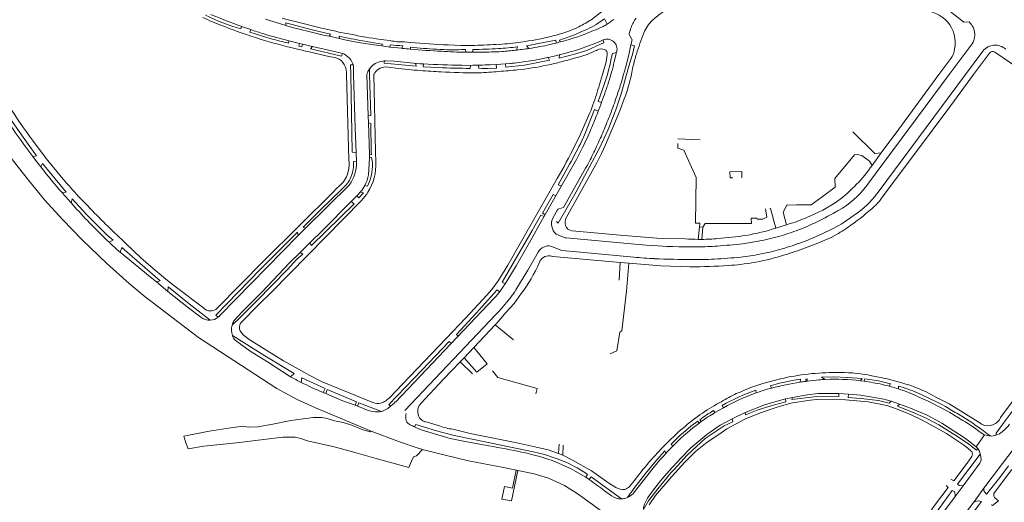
# Model space of a CAD drawing. Extents: x 145000 to 155000, y 457500 to 470000.
# Tile 173 of 196: x 153346 to 153784, y 462310 to 462524. Entities that reach past the tile are written whole.
import ezdxf

# ---------------------------------------------------------------- set-up
doc = ezdxf.new("R2010")
doc.units = 0
doc.header["$LTSCALE"] = 0.2
doc.header["$MEASUREMENT"] = 0
doc.layers.add('kant verharding', color=252, linetype='Continuous', lineweight=0)

msp = doc.modelspace()

# ---------------------------------------------------------------- linework, layer by layer
at = {"layer": 'kant verharding', "lineweight": 0}
for p, q in [((153444.46, 462520.29), (153444.83, 462521.42)), ((153444.83, 462521.42), (153448.85, 462520.02)), ((153455.38, 462524.59), (153464.49, 462521.82)), ((153610.55, 462524.58), (153609.76, 462524.02)), ((153483.75, 462517.03), (153488.38, 462516.01)), ((153488.31, 462517.07), (153488.38, 462516.01)), ((153583.45, 462517.23), (153584.84, 462517.59)), ((153617.43, 462518.3), (153617.95, 462519.99)), ((153618.76, 462515.51), (153617.55, 462517.47)), ((153465.76, 462514.03), (153465.77, 462515.08)), ((153470.63, 462513.87), (153471.85, 462513.58)), ((153471.85, 462513.58), (153476.35, 462512.53)), ((153476.35, 462512.53), (153488.7, 462509.66)), ((153510.9, 462513.27), (153510.88, 462512.26)), ((153510.88, 462512.26), (153516.17, 462511.68)), ((153516.65, 462512.8), (153516.17, 462511.68)), ((153545.92, 462512.97), (153548.6, 462512.96)), ((153567.67, 462512.41), (153567.18, 462510.93)), ((153569.13, 462514.43), (153571.04, 462514.73)), ((153595.22, 462511.34), (153599.33, 462512.82)), ((153599.33, 462512.82), (153601.79, 462513.75)), ((153601.79, 462513.75), (153604.37, 462514.79)), ((153605.75, 462515.4), (153604.37, 462514.79)), ((153618.19, 462513.29), (153617.16, 462508.85)), ((153618.76, 462515.51), (153618.19, 462513.29)), ((153759.92, 462500), (153769.2, 462512.51)), ((153467.3, 462511.89), (153470.33, 462511.15)), ((153470.33, 462511.15), (153472.51, 462510.64)), ((153489.68, 462509.39), (153489.6, 462509.42)), ((153520.02, 462512.21), (153520.07, 462511.32)), ((153544.55, 462511.15), (153544.67, 462509.96)), ((153547.7, 462509.93), (153547.71, 462511.19)), ((153593.41, 462510.74), (153595.22, 462511.34)), ((153610.74, 462505.87), (153611.72, 462509.75)), ((153611.72, 462509.75), (153611.82, 462510.14)), ((153615.72, 462503.02), (153617.16, 462508.85)), ((153774.84, 462510.46), (153767.11, 462500)), ((153777.83, 462509.58), (153770.76, 462500)), ((153794.69, 462500), (153780.16, 462509.97)), ((153494.59, 462503.91), (153494.7, 462500)), ((153542.9, 462504.15), (153546.66, 462504.09)), ((153546.65, 462502.76), (153546.66, 462504.09)), ((153550.39, 462502.78), (153550.35, 462504.18)), ((153558.18, 462504.48), (153555.43, 462504.4)), ((153558.18, 462504.48), (153562.3, 462504.72)), ((153564.39, 462504.92), (153562.3, 462504.72)), ((153565.14, 462503.61), (153570.81, 462504.18)), ((153570.3, 462505.61), (153572.38, 462505.92)), ((153572.38, 462505.92), (153575.47, 462506.47)), ((153605.54, 462500), (153606.84, 462504.59)), ((153755.3, 462500), (153760.57, 462507.15)), ((153491.54, 462500), (153491.51, 462501)), ((153492.6, 462462.04), (153491.54, 462500)), ((153500.64, 462500.12), (153500.6, 462500)), ((153501.14, 462481.69), (153500.6, 462499.99)), ((153501.71, 462502.48), (153501.66, 462502.4)), ((153501.78, 462500), (153501.71, 462502.48)), ((153503.82, 462500.13), (153503.75, 462500)), ((153509.07, 462503.38), (153513.49, 462502.88)), ((153549.26, 462500.77), (153551.61, 462500.8)), ((153568.9, 462502.25), (153570.77, 462502.45)), ((153605.54, 462500), (153604.2, 462495.54)), ((153608.43, 462497.33), (153609.26, 462500)), ((153609.26, 462500), (153609.58, 462501.12)), ((153613.9, 462496.66), (153614.89, 462500)), ((153614.89, 462500), (153615.72, 462503.02)), ((153767.11, 462500), (153728.63, 462448.25)), ((153501.24, 462478.55), (153501.14, 462481.69)), ((153501.77, 462464.41), (153501.24, 462478.55)), ((153648.94, 462470.9), (153639.12, 462471.33)), ((153495.8, 462465.09), (153495.95, 462461.08)), ((153501.82, 462463.23), (153501.77, 462464.41)), ((153729.64, 462465.11), (153725.52, 462459.57)), ((153495.95, 462461.08), (153494.69, 462461.32)), ((153501.82, 462463.23), (153502.72, 462463.13)), ((153597.96, 462458.34), (153598.77, 462459.72)), ((153598.77, 462459.72), (153599.53, 462461.14)), ((153724.68, 462458.44), (153725.52, 462459.57)), ((153492.85, 462450.94), (153473.28, 462431.65)), ((153486.48, 462448.6), (153488.95, 462451.04)), ((153364.85, 462447.48), (153366.74, 462447.64)), ((153485.86, 462447.99), (153486.48, 462448.6)), ((153485.86, 462447.99), (153486.48, 462448.6)), ((153500.88, 462450.27), (153499.63, 462450.53)), ((153369.33, 462444.66), (153368.85, 462442.93)), ((153368.85, 462442.93), (153370.6, 462440.98)), ((153493.54, 462443.42), (153496.07, 462445.94)), ((153583.5, 462436.3), (153585.44, 462439.79)), ((153709.41, 462438.82), (153709.95, 462439.14)), ((153709.95, 462439.14), (153710.48, 462439.48)), ((153719.5, 462438.7), (153712.72, 462434.05)), ((153687.43, 462433.09), (153689.13, 462433.63)), ((153711.81, 462433.46), (153712.72, 462434.05)), ((153473.28, 462431.65), (153470.02, 462428.4)), ((153648.65, 462432.15), (153648.04, 462426.62)), ((153648.65, 462432.15), (153650.2, 462431.98)), ((153649.77, 462426.62), (153650.2, 462431.98)), ((153687.43, 462433.09), (153682.68, 462431.59)), ((153470.02, 462428.4), (153435.13, 462392.72)), ((153470.83, 462420.78), (153475.17, 462425.06)), ((153648.04, 462426.62), (153649.77, 462426.62)), ((153390.68, 462420.95), (153389.4, 462421.99)), ((153619.49, 462418.72), (153594.1, 462421)), ((153619.87, 462424.45), (153625.03, 462424.04)), ((153625.03, 462424.04), (153630.2, 462423.69)), ((153630.2, 462423.69), (153632.2, 462423.57)), ((153632.2, 462423.57), (153634.19, 462423.48)), ((153634.19, 462423.48), (153636.81, 462423.39)), ((153636.81, 462423.39), (153639.44, 462423.33)), ((153612.89, 462408.52), (153613.33, 462416.38)), ((153617.25, 462416.03), (153613.33, 462416.38)), ((153411.98, 462403.42), (153406.94, 462407.64)), ((153562.11, 462406.79), (153563.31, 462408.72)), ((153558.77, 462402.11), (153559.9, 462403.58)), ((153559.9, 462403.58), (153560.83, 462404.86)), ((153557.31, 462400.38), (153513.4, 462354.08)), ((153557.31, 462400.38), (153558.05, 462401.24)), ((153558.05, 462401.24), (153558.77, 462402.11)), ((153560.54, 462395.88), (153562.81, 462398.5)), ((153562.81, 462398.5), (153563.67, 462399.55)), ((153452.35, 462397.5), (153444.35, 462389.34)), ((153558.02, 462393.1), (153559.29, 462394.48)), ((153559.29, 462394.48), (153560.54, 462395.88)), ((153434.33, 462391.95), (153434.39, 462392)), ((153517.5, 462350.42), (153558.02, 462393.1)), ((153548.2, 462378.52), (153557.65, 462388.51)), ((153557.65, 462388.51), (153565.87, 462381.85)), ((153440.71, 462383.79), (153440.73, 462383.72)), ((153548.2, 462378.52), (153543.87, 462373.92)), ((153542.08, 462372.04), (153543.87, 462373.92)), ((153542.08, 462372.04), (153547.65, 462366.74)), ((153466.09, 462365.67), (153466.52, 462365.45)), ((153468.22, 462366.85), (153466.52, 462365.45)), ((153471.29, 462362.93), (153471.56, 462364.97)), ((153693.68, 462364.42), (153693.5, 462363.01)), ((153696.64, 462363.46), (153696.18, 462363.4)), ((153721.11, 462364.65), (153720.39, 462363.65)), ((153722.07, 462363.43), (153720.39, 462363.65)), ((153722.07, 462363.43), (153722.25, 462364.46)), ((153722.07, 462363.43), (153724.93, 462362.98)), ((153673.77, 462359.41), (153673.93, 462358.27)), ((153680.76, 462360.4), (153678.2, 462359.73)), ((153733.8, 462362.26), (153733.2, 462361.23)), ((153737.36, 462361.29), (153737.28, 462360.03)), ((153481.06, 462358.47), (153480.78, 462358.59)), ((153482.26, 462357.96), (153481.06, 462358.47)), ((153686.93, 462355.57), (153690.07, 462356.24)), ((153710.8, 462357.95), (153714.99, 462357.65)), ((153734.05, 462354.51), (153737.82, 462353.2)), ((153746.13, 462356.54), (153750.27, 462354.68)), ((153496.45, 462352.38), (153495.31, 462352.86)), ((153499.55, 462351.09), (153496.45, 462352.38)), ((153654.94, 462350.4), (153655.55, 462349.47)), ((153659.39, 462351.68), (153655.55, 462349.47)), ((153659.39, 462351.68), (153658.78, 462352.65)), ((153759.66, 462351.34), (153758.18, 462352.23)), ((153517.91, 462346.74), (153518.08, 462345.88)), ((153649.5, 462345.47), (153648.86, 462346.33)), ((153663.31, 462346.67), (153668.96, 462349.52)), ((153526.41, 462345.45), (153532.92, 462343.53)), ((153649.5, 462345.47), (153648.52, 462344.77)), ((153771.86, 462334.2), (153775.65, 462339.61)), ((153586.19, 462335.36), (153585.88, 462331.23)), ((153588, 462335.03), (153587.85, 462330.59)), ((153636.77, 462334.47), (153636.02, 462335.4)), ((153638.13, 462335.84), (153636.77, 462334.47)), ((153771.86, 462334.2), (153772.57, 462333.52)), ((153791.15, 462336.82), (153783.58, 462326.8)), ((153585.88, 462331.23), (153587.85, 462330.59)), ((153783.58, 462326.8), (153775.36, 462315.82)), ((153598.89, 462321.98), (153598.12, 462320.72)), ((153599.61, 462319.65), (153598.12, 462320.72)), ((153599.61, 462319.65), (153600.48, 462320.86)), ((153600.48, 462320.86), (153614, 462311.1)), ((153619.76, 462314.18), (153625.22, 462321.23)), ((153617.48, 462316.57), (153619.8, 462319.3)), ((153766.07, 462316.81), (153762.58, 462312.11)), ((153775.36, 462315.82), (153770.82, 462309.6)), ((153606.43, 462314.68), (153609.49, 462312.42))]:
    msp.add_line(p, q, dxfattribs=at)
at = {"layer": 'kant verharding', "lineweight": 0, "flags": 128}
for points in [[(153768.73, 462523.47), (153766.36, 462523.34), (153762.25, 462526.57), (153701.35, 462575.18), (153700.99, 462577.62)], [(153600.53, 462524.43), (153602.41, 462525.79), (153605.83, 462528.49)], [(153462.92, 462525.13), (153464.38, 462524.7), (153470.98, 462522.98), (153479.21, 462520.96), (153485.15, 462519.55), (153485.24, 462519.59), (153486.73, 462519.25)], [(153483.75, 462517.03), (153484.34, 462518.04), (153476.3, 462519.96), (153464.44, 462522.96), (153464.49, 462521.82)], [(153601.7, 462521.67), (153602.64, 462522.25), (153606.33, 462524.87), (153607.56, 462522.45)], [(153448.85, 462520.02), (153448.42, 462518.86), (153458.03, 462515.94)], [(153486.73, 462519.25), (153488.16, 462518.93), (153494.98, 462517.62)], [(153586.64, 462514.5), (153586.33, 462515.37), (153593, 462517.73)], [(153470.63, 462513.87), (153470.34, 462512.71), (153471.63, 462512.41), (153471.85, 462513.58)], [(153476.35, 462512.53), (153475.43, 462511.46), (153489.34, 462508.15), (153489.68, 462509.39)], [(153498.83, 462514.96), (153503.7, 462514.14), (153507.51, 462513.55), (153507.21, 462512.74)], [(153508.18, 462515.4), (153510.98, 462515.2), (153510.95, 462515.09)], [(153517.37, 462514.51), (153519.99, 462514.32), (153519.93, 462514.26)], [(153536.75, 462513.17), (153542.38, 462512.99), (153545.92, 462512.97)], [(153572.63, 462511.6), (153571.66, 462512.83), (153584.7, 462515.29), (153584.93, 462514.06)], [(153586.38, 462508.8), (153586.27, 462507.36), (153593.07, 462509.07), (153598.53, 462510.72), (153604.94, 462513.71)], [(153604.94, 462513.71), (153606.07, 462514.17), (153605.75, 462515.4)], [(153618.89, 462508.91), (153619.73, 462512.78), (153618.19, 462513.29)], [(153611.72, 462509.75), (153609.9, 462509.35), (153609.23, 462506.54)], [(153616.22, 462500), (153617.7, 462505.23), (153618.89, 462508.91)], [(153494.5, 462504.26), (153493.24, 462504.26), (153493.48, 462500)], [(153508.36, 462506.08), (153508.3, 462505), (153522.6, 462503.71), (153522.18, 462505.02)], [(153508.36, 462506.08), (153508.99, 462506.18), (153512.92, 462505.89), (153519.92, 462505.22), (153524.33, 462504.84), (153525.79, 462504.76)], [(153525.79, 462504.76), (153525.66, 462503.51), (153532.52, 462503.13)], [(153555.84, 462502.77), (153558.24, 462502.91), (153558.18, 462504.48)], [(153562.3, 462504.72), (153562.45, 462503.36), (153565.14, 462503.61)], [(153570.81, 462504.18), (153581.94, 462506.46), (153581.32, 462507.64)], [(153609.23, 462506.54), (153609.06, 462505.21), (153608.09, 462501.4), (153607.66, 462500)], [(153493.48, 462500), (153494.06, 462465.46), (153495.8, 462465.09)], [(153494.7, 462500), (153495.39, 462476.26), (153495.8, 462465.09)], [(153501.78, 462500), (153502.31, 462481.76), (153501.14, 462481.69)], [(153504.59, 462461.1), (153504.45, 462465.56), (153503.75, 462500)], [(153616.22, 462500), (153613.92, 462491.88), (153611.5, 462484.36), (153608.03, 462475.47), (153604.11, 462467.2), (153599.93, 462459.26), (153593.75, 462447.73), (153585.78, 462433.76), (153584.98, 462434.61)], [(153607.66, 462500), (153606.31, 462495.58), (153603.51, 462488.02), (153605.02, 462487.51)], [(153723.21, 462450.66), (153723.97, 462451.62), (153759.92, 462500)], [(153770.76, 462500), (153760.56, 462486.17), (153744.42, 462464.6), (153731.89, 462447.75), (153729.42, 462444.48)], [(153729.64, 462465.11), (153737.45, 462475.68), (153755.3, 462500)], [(153125.26, 462309.09), (153126.61, 462310.59), (153139.43, 462322.38), (153201.11, 462379.4), (153244.95, 462420.18), (153288.2, 462460.03), (153317.95, 462487.32), (153319.77, 462488.47), (153321.9, 462488.75), (153323.83, 462488.42), (153325.67, 462487.32), (153327.11, 462485.4), (153332.31, 462477.17), (153337.3, 462469.93), (153343.3, 462461.47), (153349.93, 462452.92), (153357.06, 462444.18), (153365.05, 462435.42), (153373.83, 462426.34), (153384.8, 462415.83), (153394.7, 462406.95), (153401.81, 462401.06)], [(153615.19, 462489.17), (153613.28, 462483.79), (153606.83, 462468.77), (153605.03, 462464.85), (153603.12, 462461.04), (153589.27, 462436.22)], [(153599.91, 462482.98), (153594.94, 462471.85), (153593.18, 462468.35)], [(153603.58, 462483.68), (153602, 462484.43), (153597.63, 462473.52), (153596.29, 462470.55)], [(153341.5, 462477.91), (153342.41, 462479.49), (153346.74, 462473.21), (153353.55, 462463.86), (153351.85, 462463.45)], [(153501.24, 462478.55), (153502.3, 462478.27), (153502.55, 462465.54), (153502.6, 462464.29), (153501.77, 462464.41)], [(153729.64, 462465.11), (153726.76, 462464.9), (153717.04, 462474.54)], [(153351.65, 462470.74), (153357.83, 462462.6), (153363.84, 462455.24)], [(153639.06, 462469.26), (153639.05, 462467.25), (153641.68, 462466.32), (153647.27, 462454.23), (153646.86, 462433.9), (153648.83, 462433.84), (153648.65, 462432.15)], [(153596.65, 462467.55), (153593.87, 462462.23), (153577.67, 462433.56)], [(153687.43, 462433.09), (153685.99, 462438.76), (153687.57, 462441.82), (153687.95, 462441.9), (153691.83, 462441.93), (153693.95, 462441.95), (153697.82, 462441.99), (153698.39, 462441.99), (153703.33, 462445.57), (153703.87, 462445.96), (153709.17, 462449.8), (153709.01, 462453.71), (153717.78, 462464.26), (153718.97, 462464.4), (153721, 462464), (153724.43, 462461.4), (153725.52, 462459.57)], [(153351.85, 462463.45), (153353.04, 462461.86), (153355.38, 462458.9)], [(153355.38, 462458.9), (153356.1, 462460.47), (153358.33, 462457.67), (153363.83, 462450.98), (153366.74, 462447.64)], [(153501.31, 462455.36), (153501.83, 462462.92), (153501.82, 462463.23)], [(153590.8, 462460.05), (153585.75, 462450.9), (153587.24, 462450.49)], [(153586.06, 462440.28), (153588.07, 462440.85), (153597.96, 462458.34)], [(153667.47, 462454.09), (153667.58, 462454.1), (153667.52, 462456.85), (153662.25, 462456.73), (153662.31, 462453.98), (153663.58, 462454.01)], [(153585.28, 462453.66), (153563.28, 462415.14), (153559.07, 462408.09), (153556.24, 462404.29), (153553.94, 462401.7), (153544.67, 462391.69), (153535.96, 462382.45), (153516.43, 462362.13), (153510.89, 462356.31)], [(153433.98, 462395.97), (153454.73, 462417.06), (153485.86, 462447.99)], [(153489.25, 462448.85), (153480, 462439.82), (153472.16, 462432.06), (153473.28, 462431.65)], [(153496.07, 462445.94), (153496.98, 462445.1), (153499.15, 462447.33), (153497.82, 462447.68), (153497.81, 462447.78)], [(153496.07, 462445.94), (153496.74, 462446.59), (153497.81, 462447.78)], [(153584.72, 462446.03), (153583.52, 462446.61), (153578.77, 462438.26), (153579.94, 462437.54)], [(153369.33, 462444.66), (153375.78, 462437.62), (153384.92, 462428.51), (153387.59, 462426.2), (153385.85, 462425.32)], [(153452.35, 462397.5), (153458.18, 462403.06), (153498.23, 462443.97)], [(153475.17, 462425.06), (153480.94, 462430.76), (153493.54, 462443.42)], [(153493.54, 462443.42), (153494.89, 462442.37), (153475.87, 462423.92), (153475.17, 462425.06)], [(153697.77, 462436.92), (153703.55, 462439.65), (153709.06, 462442.91)], [(153650.2, 462431.98), (153651.15, 462433.74), (153671.78, 462433.62), (153671.75, 462436.07), (153674.18, 462436.09), (153674.39, 462435.68), (153676.85, 462435.64), (153678.62, 462436.54), (153678.06, 462440.25)], [(153680.04, 462440.34), (153680.29, 462440.4), (153682.68, 462431.59)], [(153579.48, 462436.74), (153578.11, 462437.43), (153574.2, 462430.56), (153560.8, 462407.61), (153562.11, 462406.79)], [(153577.67, 462433.56), (153574.12, 462427.25), (153567.05, 462414.88), (153563.31, 462408.72)], [(153434.33, 462391.95), (153433.36, 462392.89), (153453.26, 462413.37), (153469.72, 462429.85), (153470.02, 462428.4)], [(153584.93, 462428.98), (153588.82, 462427.37), (153589.35, 462427.26), (153619.87, 462424.45)], [(153591.94, 462430.44), (153603.6, 462429.44), (153613.42, 462428.53), (153624.28, 462427.61), (153629.64, 462427.22), (153642.31, 462426.87)], [(153393.29, 462424.84), (153399.98, 462418.47), (153404.46, 462414.5), (153411.03, 462408.89), (153415.25, 462405.61), (153427.79, 462396.1)], [(153709.75, 462428.77), (153707.39, 462427.44), (153700.66, 462424.56), (153692.33, 462421.57)], [(153390.68, 462420.95), (153391.53, 462422.93), (153399.45, 462415.96), (153408.59, 462408.12), (153406.94, 462407.64)], [(153406.94, 462407.64), (153404.13, 462410), (153390.68, 462420.95)], [(153470.83, 462420.78), (153472.05, 462420.03), (153469.43, 462417.8), (153465.2, 462413.14), (153451.63, 462399.26)], [(153454.03, 462403.3), (153466.18, 462416.2), (153470.83, 462420.78)], [(153566.29, 462403.13), (153566.96, 462404.17), (153572.27, 462412.91), (153576.86, 462420.97)], [(153582.56, 462423.64), (153587.42, 462421.64), (153594.1, 462421)], [(153613.33, 462416.38), (153598.31, 462417.66), (153583.32, 462419.06), (153582.15, 462419.22)], [(153617.25, 462416.03), (153616.25, 462403.57), (153614.14, 462385.84), (153613.27, 462385.35), (153611.95, 462377.04), (153608.99, 462375.59)], [(153644.61, 462414.37), (153631.49, 462414.78), (153617.25, 462416.03)], [(153411.98, 462403.42), (153412.18, 462405.44), (153421.51, 462397.98), (153430.87, 462390.62)], [(153426.59, 462391.96), (153421.12, 462396.14), (153411.98, 462403.42)], [(153454.03, 462403.3), (153445.08, 462394.38), (153441.4, 462390.36)], [(153559.61, 462403.2), (153558.53, 462404.16), (153555.91, 462401.13), (153549.32, 462393.79), (153540.52, 462384.29), (153541.33, 462383.52)], [(153401.81, 462401.06), (153425.54, 462382.92), (153460.44, 462360.17), (153469.51, 462355.32), (153477.65, 462351.57), (153502.56, 462341.22)], [(153440.55, 462388.47), (153444.23, 462391.84), (153451.63, 462399.26)], [(153569.36, 462402.45), (153566.23, 462398.11), (153562.68, 462394.22), (153558.42, 462389.32), (153557.65, 462388.51)], [(153444.21, 462385.85), (153445.4, 462384.2), (153447.72, 462382.33)], [(153468.22, 462366.85), (153455.1, 462374.77), (153440.71, 462383.79)], [(153441.92, 462381.68), (153448.69, 462376.91), (153456.37, 462372.09), (153466.09, 462365.67)], [(153503.21, 462353.94), (153480.7, 462363.24), (153475.23, 462365.95), (153471.46, 462368.02), (153463.53, 462372.56), (153459.22, 462375.27), (153456.02, 462377.18), (153447.72, 462382.33)], [(153538.23, 462380.26), (153537.3, 462381.11), (153525.14, 462368.48), (153510.43, 462353.1), (153511.18, 462352.38)], [(153543.87, 462373.92), (153549.56, 462367.47), (153554.08, 462371.19), (153548.2, 462378.52)], [(153782.79, 462347.36), (153805.78, 462378.05), (153805.14, 462378.83)], [(153542.08, 462372.04), (153534.74, 462364.33), (153524.58, 462353.49)], [(153808.64, 462373.26), (153808.01, 462374.99), (153807.24, 462375.51), (153797.74, 462363.07), (153784.79, 462345.86), (153780.8, 462340.31), (153780.69, 462339.38)], [(153575.83, 462357.9), (153576.45, 462360.21), (153558.84, 462365.17), (153556.47, 462368.05)], [(153481.06, 462358.47), (153481.97, 462360.25), (153471.56, 462364.97)], [(153671.95, 462360.81), (153676.89, 462362.47), (153684.84, 462364.51)], [(153693.68, 462364.42), (153690.88, 462363.97), (153684.35, 462362.61), (153680.37, 462361.46), (153680.76, 462360.4)], [(153696.18, 462363.4), (153696, 462364.43), (153696.57, 462364.49), (153696.64, 462363.46)], [(153721.11, 462364.65), (153714.54, 462365.18), (153708.23, 462365.34), (153703.06, 462365.19), (153704.7, 462364.23)], [(153733.8, 462362.26), (153728.38, 462363.59), (153722.25, 462364.46)], [(153723.98, 462366.22), (153732.25, 462364.48), (153738.84, 462362.68)], [(153495.31, 462352.86), (153495.91, 462354.32), (153482.9, 462359.75), (153482.26, 462357.96)], [(153495.31, 462352.86), (153489.37, 462354.89), (153482.26, 462357.96)], [(153769.69, 462332.37), (153768.22, 462333.67), (153766.23, 462335.11), (153758.63, 462340.14), (153753.04, 462343.35), (153747.51, 462346.24), (153742.32, 462348.8), (153736.74, 462350.95), (153732.07, 462352.61), (153723.74, 462354.29), (153713.72, 462355.11), (153700.69, 462355.27), (153696.87, 462354.84), (153689.34, 462353.67), (153683.79, 462351.98), (153675.4, 462349.18), (153668.87, 462346.52), (153660.94, 462342.22), (153657.36, 462339.77), (153652.07, 462336.36), (153646.87, 462332.14), (153642.21, 462327.38), (153636.42, 462321.03), (153629.16, 462312.53), (153626.25, 462308.45)], [(153668.96, 462349.52), (153678.09, 462353.14), (153686.93, 462355.57)], [(153686.93, 462355.57), (153687.11, 462354.35), (153680.46, 462352.53), (153674.38, 462350.63), (153669.16, 462348.46), (153668.96, 462349.52)], [(153710.8, 462357.95), (153710.68, 462356.64), (153709.53, 462356.75), (153700.85, 462356.65), (153689.8, 462355.25), (153690.07, 462356.24)], [(153690.07, 462356.24), (153696.72, 462357.4), (153701.45, 462357.95), (153710.3, 462357.98), (153710.8, 462357.95)], [(153734.05, 462354.51), (153733.22, 462353.64), (153728.42, 462354.89), (153720.48, 462355.78), (153714.87, 462356.27), (153714.99, 462357.65)], [(153714.99, 462357.65), (153720.49, 462357.25), (153730.83, 462355.45), (153734.05, 462354.51)], [(153753.91, 462356.43), (153759.88, 462353.36), (153773.55, 462344.86)], [(153496.45, 462352.38), (153496.99, 462353.8), (153507.12, 462350.04)], [(153511.18, 462352.38), (153509.9, 462351.34), (153507.52, 462350.12), (153507.12, 462350.04)], [(153513.23, 462354.26), (153512.73, 462353.75), (153511.18, 462352.38)], [(153772.57, 462333.52), (153772.08, 462332.72), (153767.97, 462335.85), (153762.45, 462339.63), (153755.29, 462343.97), (153749.95, 462346.82), (153744.58, 462349.26), (153736.9, 462352.35), (153737.82, 462353.2)], [(153737.82, 462353.2), (153742.68, 462351.43), (153750.05, 462348.35), (153756.54, 462344.84), (153767.17, 462337.96), (153771.86, 462334.2)], [(153502.56, 462341.22), (153502.18, 462340.92), (153499.27, 462341.72), (153493.48, 462344.09), (153490.06, 462345.11), (153486.18, 462345.77), (153482.93, 462346.79), (153480.59, 462347.37), (153476.87, 462347.33), (153466.69, 462346.03), (153458.7, 462344.34), (153452, 462343.08), (153447.84, 462343.02), (153445.29, 462343.46)], [(153623.72, 462306.28), (153623.74, 462307.22), (153624.22, 462308.72), (153625.6, 462311.4), (153627.71, 462314.54), (153631.37, 462319.08), (153635.16, 462323.55), (153640.33, 462329.22), (153644.83, 462333.73), (153651.98, 462339.77), (153657.85, 462343.94), (153663.31, 462346.67)], [(153663.31, 462346.67), (153663.51, 462345.34), (153659.67, 462343.53), (153651.25, 462337.95), (153647.39, 462334.44), (153643.25, 462330.47), (153637.43, 462324.08), (153636, 462322.62), (153630.08, 462315.59), (153625.93, 462310.18), (153623.72, 462306.28)], [(153644.87, 462343.39), (153647.91, 462345.68), (153648.52, 462344.77)], [(153445.29, 462343.46), (153439.95, 462342.74), (153430.36, 462341.25), (153419.11, 462339.04), (153419.99, 462336.07), (153421.02, 462333.35), (153427.92, 462334.55)], [(153521.82, 462343.1), (153522.34, 462344.2), (153531.66, 462341.36), (153539.52, 462339.32), (153548.17, 462337.45), (153574.65, 462332.07), (153579.72, 462330.82), (153585.37, 462328.94), (153589.68, 462327.24), (153594.22, 462324.85), (153597.67, 462322.84), (153598.89, 462321.98)], [(153525.21, 462341.7), (153537.73, 462338.02), (153544.39, 462336.55), (153554.92, 462334.62)], [(153585.88, 462331.23), (153581.3, 462332.88), (153575.41, 462334.25), (153567.34, 462336.01), (153546.57, 462340.2), (153538.84, 462342.06)], [(153427.92, 462334.55), (153442.55, 462336.08), (153463.13, 462338.58), (153468.69, 462338.51), (153471.22, 462337.97), (153474.21, 462336.98)], [(153474.21, 462336.98), (153486.01, 462334.25), (153495.75, 462331.63), (153504.16, 462329.13), (153519.25, 462325.09), (153520.49, 462327.93), (153521.4, 462329.8), (153522.68, 462330.31), (153525.3, 462333.12)], [(153502.56, 462341.22), (153515.08, 462336.51), (153523.01, 462333.83), (153525.3, 462333.12)], [(153525.3, 462333.12), (153535.43, 462330.48), (153545.9, 462328.07), (153561.49, 462324.99)], [(153624.63, 462322.39), (153629.55, 462328.3), (153633.24, 462332.46), (153633.75, 462331.34)], [(153772.57, 462333.52), (153773.36, 462332.28), (153773.73, 462331.04)], [(153587.85, 462330.59), (153592.2, 462328.32), (153600.64, 462323.51), (153608.36, 462318.11), (153611.49, 462316.08)], [(153760.57, 462319.78), (153762.01, 462319.17), (153767.9, 462327.04), (153769.97, 462329.94), (153770.32, 462331.08), (153769.94, 462332.15), (153769.69, 462332.37)], [(153766.07, 462316.81), (153764.29, 462317.04), (153763.53, 462317.57), (153773.73, 462331.04)], [(153773.73, 462331.04), (153773.93, 462329.91), (153774.1, 462328.33), (153773.59, 462327.03), (153766.07, 462316.81)], [(153567.04, 462323.85), (153565.37, 462315.86), (153561.86, 462316.59), (153560.71, 462311), (153565, 462310.14), (153567.83, 462323.68)], [(153561.49, 462324.99), (153575.09, 462322.18), (153581.5, 462320.24), (153588.57, 462316.98), (153594.26, 462313.52), (153601.05, 462308.63), (153604.07, 462306.35), (153604.76, 462305.83), (153618.93, 462295.19), (153634.52, 462283.83), (153644.54, 462276.38)], [(153584.85, 462327.43), (153591.3, 462324.65), (153598.12, 462320.72)], [(153775.36, 462315.82), (153775.29, 462315.07), (153775.43, 462314.37), (153776.48, 462313.15), (153782.47, 462320.66), (153786.25, 462325.73)], [(153781.03, 462310.84), (153780.06, 462311.63), (153779.7, 462312.34), (153779.82, 462313.4), (153782.24, 462316.88), (153787.79, 462324.17)], [(153733.57, 462283.52), (153734.6, 462282.7), (153738.46, 462288.15), (153746.21, 462298.16), (153753.81, 462308.66), (153759.43, 462316.1), (153758.53, 462316.96)], [(153739.26, 462280.92), (153737.51, 462281.09), (153736.75, 462281.55), (153742.72, 462289.74), (153753.55, 462304.09), (153761.27, 462314.83), (153762.35, 462314.14), (153762.58, 462312.11)], [(153762.58, 462312.11), (153742.99, 462285.86), (153739.26, 462280.92)], [(153778.6, 462308.41), (153779.15, 462308.13), (153781.82, 462310.2), (153781.03, 462310.84)], [(153770.82, 462309.6), (153757.41, 462291.9), (153730.52, 462256.18)], [(153733.08, 462254.92), (153739.79, 462264.03), (153749.95, 462277.67), (153764.07, 462296.44), (153774.26, 462309.86), (153772.94, 462310.17), (153772.01, 462310.09), (153770.82, 462309.6)]]:
    msp.add_lwpolyline(points, dxfattribs=at)
at = {"layer": 'kant verharding', "lineweight": 0}
for centre, radius, start, end in [((153462.89, 462597.17), 79.97, 243.7156, 250.5788), ((153479.69, 462634.53), 119.55, 244.7864, 252.8609), ((153540.11, 462787.46), 282.58, 247.3178, 250.2963), ((153650.21, 462500.7), 32.45, 122.6002, 133.7235), ((153748.27, 462514.12), 14.29, 349.0015, 92.2288), ((153503.13, 462684.9), 176.31, 247.7269, 251.3636), ((153568.19, 462897.66), 389.89, 254.575, 257.4912), ((153569.28, 462576.88), 61.29, 284.7072, 294.8195), ((153541.86, 462642.15), 134.51, 292.3435, 296.4124), ((153565.2, 462579.42), 65.36, 297.1303, 302.7185), ((153597.33, 462537.66), 18.31, 293.6694, 299.0427), ((153595.48, 462541.35), 22.43, 298.5878, 304.0396), ((153595.84, 462541.17), 22.08, 303.5414, 309.0817), ((153634.58, 462515.03), 17.36, 159.0724, 163.3931), ((153632.82, 462515.7), 15.47, 154.2214, 159.0711), ((153635.87, 462514.33), 18.81, 149.7232, 154.4975), ((153635.08, 462514.84), 17.88, 144.9585, 149.8636), ((153636.85, 462513.79), 13.76, 131.1976, 159.7706), ((153763.58, 462517.76), 7.69, 316.9332, 47.966), ((153501.07, 462676.5), 167.69, 251.1122, 252.6298), ((153536.64, 462775.88), 270.5, 251.063, 252.3625), ((153524.55, 462753.34), 245.41, 253.4575, 256.1415), ((153532.8, 462712.25), 200.19, 257.1599, 260.2307), ((153539.87, 462744.47), 231.25, 258.8064, 262.1226), ((153556.88, 462616.73), 102.98, 277.8976, 284.9476), ((153567.55, 462595.5), 83.13, 287.6642, 290.1429), ((153553.01, 462636.12), 126.27, 289.9916, 292.0993), ((153552.65, 462638.07), 128.22, 291.9215, 293.9436), ((153618.42, 462518.03), 1.03, 164.6538, 212.5775), ((153739, 462472.32), 124, 158.1096, 162.7218), ((153527.87, 462758.98), 254.41, 252.4153, 256.2269), ((153487.42, 462617.86), 106.07, 253.9146, 258.2155), ((153512.66, 462693.36), 184.35, 255.2639, 256.8191), ((153538.18, 462746.49), 235.8, 257.8055, 262.4531), ((153525.83, 462641.61), 130.21, 261.7797, 263.4043), ((153520.34, 462593.91), 81.2, 263.3295, 267.399), ((153516.46, 462540.46), 25.96, 257.7538, 271.9975), ((153561.33, 463022.22), 509.64, 265.3405, 267.2349), ((153511.95, 463451.03), 938.78, 272.23737, 272.90653), ((153555.72, 462587.04), 75.57, 272.6366, 279.0991), ((153554.19, 462613.07), 99.76, 273.0857, 278.6151), ((153553.07, 462643.1), 132.95, 278.5547, 280.6525), ((153560.23, 462606.6), 95.76, 280.4739, 283.0723), ((153551.69, 462645.6), 135.68, 282.8633, 285.3099), ((153554.43, 462636.45), 126.13, 285.2042, 287.6986), ((153607.51, 462511.3), 4.47, 344.8988, 113.1827), ((153780.33, 462506.02), 7.06, 47.6721, 141.0433), ((153696.98, 463464.91), 980.32, 256.76316, 257.6481), ((153487.3, 462502.51), 7.28, 71.5953, 78.9301), ((153487.24, 462502.26), 7.54, 12.6411, 71.0903), ((153530.32, 462642.23), 131.32, 263.8165, 265.5212), ((153538.23, 462666.48), 155.34, 263.2711, 267.5412), ((153549, 462827.05), 317.06, 264.7643, 267.2436), ((153539.28, 462629.25), 118.22, 266.2555, 272.5535), ((153546.44, 462705.18), 195.23, 266.2725, 269.4814), ((153546.76, 462579.06), 69.14, 268.2739, 270.7778), ((153548.26, 462730.82), 220.89, 269.8539, 271.9937), ((153547.73, 462699.97), 188.77, 269.9944, 273.4845), ((153554.15, 462621.93), 111.88, 270.921, 273.3436), ((153548.09, 462673.47), 163.71, 274.4077, 276.5518), ((153549.05, 462667.77), 157.94, 276.4395, 278.662), ((153557.36, 462622.67), 117.51, 281.6498, 283.5976), ((153549.64, 462657.07), 152.75, 283.3791, 285.2112), ((153544.64, 462675.39), 174.97, 284.0753, 287.9868), ((153562.48, 462610.43), 104.37, 285.127, 287.2385), ((153576.15, 462566.28), 61.57, 291.4529, 296.2103), ((153605.04, 462507.13), 4.26, 71.6265, 113.4279), ((153605.75, 462509.41), 1.87, 344.002, 70.2105), ((153590.75, 462509.46), 16.81, 343.1739, 358.0744), ((153772.46, 462465.1), 158.13, 163.8253, 165.94), ((153754.84, 462511.95), 7.48, 320.0795, 355.7747), ((153779.2, 462508.57), 1.7, 55.4255, 143.6826), ((153485.5, 462501.99), 5.58, 26.4136, 71.5041), ((153482.24, 462500.19), 9.31, 4.9946, 27.4436), ((153508.38, 462498.04), 8.01, 112.5927, 146.3947), ((153511.84, 462482.02), 24.31, 98.2318, 105.5909), ((153547.09, 462862.98), 358.85, 266.5977, 269.3308), ((153544.05, 462706.57), 202.49, 270.7372, 273.2203), ((153551.13, 462637.69), 133.43, 275.7017, 276.5356), ((153553.81, 462625.24), 120.76, 275.9438, 277.8451), ((153554.84, 462626.44), 125, 277.3202, 283.5215), ((153529.5, 462752.57), 250.36, 280.582, 281.8927), ((153564, 462592.33), 89.7, 282.9265, 284.9819), ((153494.77, 462531.76), 118.83, 345.0556, 347.4168), ((153541.33, 462516.78), 78.86, 347.7134, 350.3135), ((153508.36, 462498.03), 8, 146.8375, 164.7949), ((153508.37, 462498.05), 5, 120.7545, 155.4907), ((153508.75, 462498.72), 4.67, 86.0558, 129.034), ((153539.36, 462709.73), 208.46, 262.8695, 265.8781), ((153544.38, 462743.04), 242.06, 265.2618, 267.4739), ((153547.49, 462800.28), 297.53, 267.1146, 269.8383), ((153547.3, 462703.22), 202.46, 266.1515, 270.5565), ((153553.5, 462692.75), 189.99, 269.0633, 270.7051), ((153533.66, 462803.99), 303.73, 273.3881, 275.054), ((153537.72, 462786.9), 286.36, 274.5468, 276.2503), ((153542.31, 462516.55), 77.86, 339.4125, 347.7276), ((153343.16, 462575.92), 273.14, 340.9004, 342.8848), ((153435.41, 462552.83), 181.71, 340.5333, 342.2167), ((153425.82, 462554.05), 196.64, 341.105, 343.0329), ((153283.77, 462605.68), 342.29, 339.0532, 340.6501), ((153376.52, 462570.89), 248.74, 339.1312, 341.1121), ((153474.31, 462532.6), 135.04, 338.4415, 340.0595), ((153666.24, 462697.71), 387.92, 213.1036, 215.81), ((153377.98, 462569.32), 241.31, 337.2315, 339.1202), ((153407.56, 462558.98), 215.49, 337.0511, 339.1492), ((153652.71, 462689.75), 376.47, 214.2438, 216.9492), ((153476.07, 462527.93), 134.85, 335.3586, 337.3172), ((153419.65, 462553.79), 202.33, 334.9072, 337.0703), ((153421.15, 462555.55), 194.68, 330.6251, 334.112), ((153481.17, 462525.15), 129.05, 333.4906, 335.5367), ((153410.56, 462557.12), 203.06, 329.3694, 334.0774), ((153416.52, 462555.12), 205.73, 332.8167, 334.9404), ((153479.22, 462460.33), 13.48, 345.2266, 7.2826), ((153479.48, 462460.57), 16.47, 324.2322, 1.7856), ((153477.19, 462460.84), 17.51, 345.6085, 1.5653), ((153481.28, 462460.03), 23.34, 327.7945, 2.6206), ((153486.85, 462459.87), 16.2, 352.4579, 11.6041), ((153600.23, 462652.28), 312.01, 218.3025, 221.0256), ((153562.48, 462622.4), 259.62, 220.0821, 224.5442), ((153481.43, 462459.16), 11.07, 312.8114, 348.1911), ((153481.52, 462459.25), 12.93, 320.3779, 347.7001), ((153484.96, 462458.35), 16.62, 331.9461, 349.6535), ((153483.49, 462459.08), 19.47, 342.1121, 356.0619), ((153679.35, 462489.8), 55.12, 314.0893, 325.3232), ((153470.43, 462470.53), 28.71, 310.9681, 317.1466), ((153484.43, 462458.53), 18.41, 333.3681, 342.8543), ((153507.89, 462569.3), 187.89, 220.4179, 222.2669), ((153485.22, 462458.05), 16.25, 320.7897, 332.428), ((153476.03, 462463.95), 29.87, 318.0147, 326.7977), ((153680.64, 462485.3), 51.04, 303.8425, 316.5737), ((153690.27, 462475.34), 41.16, 299.4014, 323.1562), ((153695.53, 462470.76), 40.03, 306.7831, 325.7806), ((153717.81, 462452.01), 13.84, 309.6936, 327.0461), ((153568.15, 462618.1), 265.33, 221.8773, 226.5993), ((153640.43, 462694.1), 365.48, 223.9823, 227.4528), ((153586.31, 462439.31), 0.998, 104.973, 151.1111), ((153628.48, 462582.54), 164.94, 295.6645, 299.3816), ((153643.34, 462534.62), 125.05, 305.6126, 311.7736), ((153588.66, 462433.51), 5.87, 151.5889, 230.6035), ((153594.12, 462434.21), 5.25, 157.5083, 195.2717), ((153670.58, 462495.34), 64.44, 286.7319, 294.9549), ((153662.02, 462512.37), 87.16, 290.6706, 295.7751), ((153649.97, 462543.7), 126.4, 294.671, 299.2893), ((153592.13, 462433.61), 3.17, 194.2822, 266.4793), ((153648, 462544.1), 117.73, 280.4993, 287.1324), ((153657.99, 462522.51), 98.07, 285.6658, 290.7773), ((153673.56, 462491.16), 72.12, 300.1138, 306.1945), ((153499.86, 462543.62), 164.29, 226.0572, 227.755), ((153647.94, 462490.29), 63.67, 264.9303, 270.0915), ((153649.31, 462509.46), 82.85, 270.3217, 275.233), ((153641.6, 462645.91), 222.78, 273.8751, 276.7742), ((153637.38, 462663.54), 237.38, 274.7086, 277.7659), ((153657.22, 462514.97), 90.92, 276.7319, 281.2721), ((153651.7, 462543.91), 120.38, 281.157, 285.7979), ((153654.2, 462531.45), 113.45, 285.4648, 290.1672), ((153651.18, 462540.63), 123.11, 290.0144, 294.7563), ((153581.64, 462418.2), 5.52, 80.3415, 149.8562), ((153644.97, 462590.47), 167.24, 268.1049, 271.0572), ((153645.08, 462593.18), 169.94, 271.0047, 273.9079), ((153654.35, 462530.63), 112.61, 280.8488, 285.5038), ((153625.54, 462617.93), 207.41, 286.1725, 288.7857), ((153501.02, 462451.61), 84.19, 324.2694, 335.0683), ((153581.48, 462415), 4.27, 80.9009, 164.7736), ((153633.15, 462541.3), 123.34, 263.6446, 265.7889), ((153633.95, 462547.7), 129.78, 265.6401, 267.678), ((153648.64, 462890.43), 472.83, 267.5821, 269.6099), ((153646.91, 462578.9), 161.29, 269.4719, 272.9439), ((153645.23, 462619.81), 202.24, 272.8253, 276.2208), ((153654.12, 462525.03), 110.3, 276.6498, 283.8721), ((153656.5, 462518.59), 100.39, 276.0838, 280.937), ((153663.3, 462483.16), 67.46, 284.8266, 287.2465), ((153642.85, 462679.11), 264.75, 270.3813, 274.0491), ((153658.91, 462478.52), 63.55, 272.3764, 277.2182), ((153514.33, 462437.39), 56.74, 325.0252, 327.3611), ((153524.4, 462431.16), 50.4, 323.6877, 326.2098), ((153522.84, 462431.99), 52.15, 321.5291, 323.9667), ((153430.95, 462399.1), 4.36, 223.5436, 314.0312), ((153430.42, 462396.68), 6.08, 230.9214, 274.2441), ((153430.54, 462396.62), 6.01, 273.1733, 309.0328), ((153430.45, 462396.8), 6.21, 309.4023, 318.9529), ((153446.98, 462386.72), 6.67, 146.8425, 164.7273), ((153447.53, 462386.37), 7.29, 163.2499, 200.758), ((153447.23, 462387.47), 3.43, 147.134, 208.273), ((153447.62, 462386.36), 7.38, 201.0234, 219.3667), ((153521.28, 462463.64), 112.43, 240.8488, 243.6015), ((153708.45, 462266.06), 101.24, 89.361, 103.4831), ((153702.79, 462308.85), 54.95, 96.91, 99.728), ((153711.01, 462260.68), 103.78, 95.0382, 97.9602), ((153706.31, 462315.02), 49.24, 91.8736, 95.1443), ((153709.27, 462275.5), 88.85, 82.8092, 92.9508), ((153711.45, 462294.83), 72.49, 80.0463, 91.4789), ((153531.02, 462481.14), 132.44, 243.1958, 247.709), ((153702.29, 462276.2), 87.96, 108.9175, 119.6416), ((153582.74, 462564.84), 222.67, 291.6933, 293.6172), ((153702.97, 462280.61), 82.91, 107.3825, 110.4998), ((153712.53, 462237.81), 126.64, 98.6411, 104.5267), ((153713.82, 462290.02), 73.8, 74.7785, 81.3472), ((153719.52, 462307.42), 55.52, 71.3439, 75.7372), ((153713.66, 462286.98), 76.77, 64.9736, 72.0768), ((153718.85, 462296), 67.86, 66.6194, 74.1653), ((153727.03, 462316.2), 47.96, 67.0794, 75.7457), ((153712.14, 462280.14), 86.98, 61.2934, 67.2934), ((153503.57, 462363.46), 10.24, 288.4371, 315.672), ((153696.24, 462293.04), 72, 115.6658, 121.6187), ((153709.05, 462261.34), 103.09, 109.9167, 118.7983), ((153677.79, 462203.39), 169.16, 61.6273, 66.3043), ((153690.53, 462227.64), 140.38, 57.4971, 64.8161), ((153504.87, 462361.61), 11.79, 243.1698, 281.013), ((153505.27, 462358.67), 5.16, 246.5145, 287.3729), ((153528.19, 462350.08), 4.96, 136.7428, 203.6162), ((153700.62, 462274.56), 90.23, 117.8365, 130.3089), ((153694.83, 462284.2), 77.29, 121.0698, 126.4928), ((153829.49, 462465.31), 133.66, 238.5042, 241.4186), ((153526.17, 462347.37), 8.29, 167.6011, 184.3863), ((153521.42, 462347.4), 3.67, 204.5572, 246.1267), ((153527.78, 462349.65), 4.42, 200.5705, 251.8861), ((153698.24, 462278.38), 82.92, 120.9865, 125.9992), ((153655.07, 462176.94), 203.58, 52.7882, 57.1354), ((153690.75, 462226.39), 141.32, 53.5107, 57.8455), ((153777.23, 462349.61), 6, 244.0778, 338.0301), ((153531.05, 462363.94), 22.79, 240.797, 246.1213), ((153537.04, 462375.2), 35.52, 244.6297, 250.5419), ((153543.14, 462372.09), 30.33, 250.3015, 261.8402), ((153735.53, 462233.85), 143.86, 130.4217, 135.807), ((153698.37, 462275.21), 86.67, 128.1185, 136.0081), ((153703.48, 462270.25), 92.59, 126.4087, 134.891), ((153776.72, 462348.87), 5.11, 231.6441, 245.6061), ((153769.53, 462357.53), 21.71, 311.0066, 322.6399), ((153777.17, 462344.03), 4.67, 239.3446, 250.9441), ((153778.39, 462346.33), 7.26, 247.7912, 268.4315), ((153778.58, 462346.17), 7.11, 266.9142, 287.2623), ((153778.58, 462346.65), 7.57, 286.1292, 313.3486), ((153525.37, 462135.31), 201.49, 77.1675, 81.5668), ((153740.11, 462229.94), 149.87, 135.9562, 143.396), ((153703.07, 462267.67), 94.12, 134.7857, 137.4324), ((153550.49, 462238.05), 95.75, 68.9739, 78.1682), ((153732.07, 462239.72), 134.39, 137.0206, 142.6628), ((153433.06, 462083.82), 288.71, 53.0947, 54.7687), ((153782.97, 462194.99), 203.23, 141.1817, 144.9641), ((153614.53, 462321.06), 5.83, 238.6163, 279.0425), ((153614.11, 462319.67), 4.57, 287.0226, 317.3839), ((153613.69, 462318.42), 7.32, 235.0598, 272.4764), ((153613.83, 462318.04), 6.94, 271.4203, 293.2445), ((153613.85, 462318.4), 7.26, 291.9917, 324.5095)]:
    msp.add_arc(centre, radius, start, end, dxfattribs=at)

doc.saveas('drawing.dxf')
